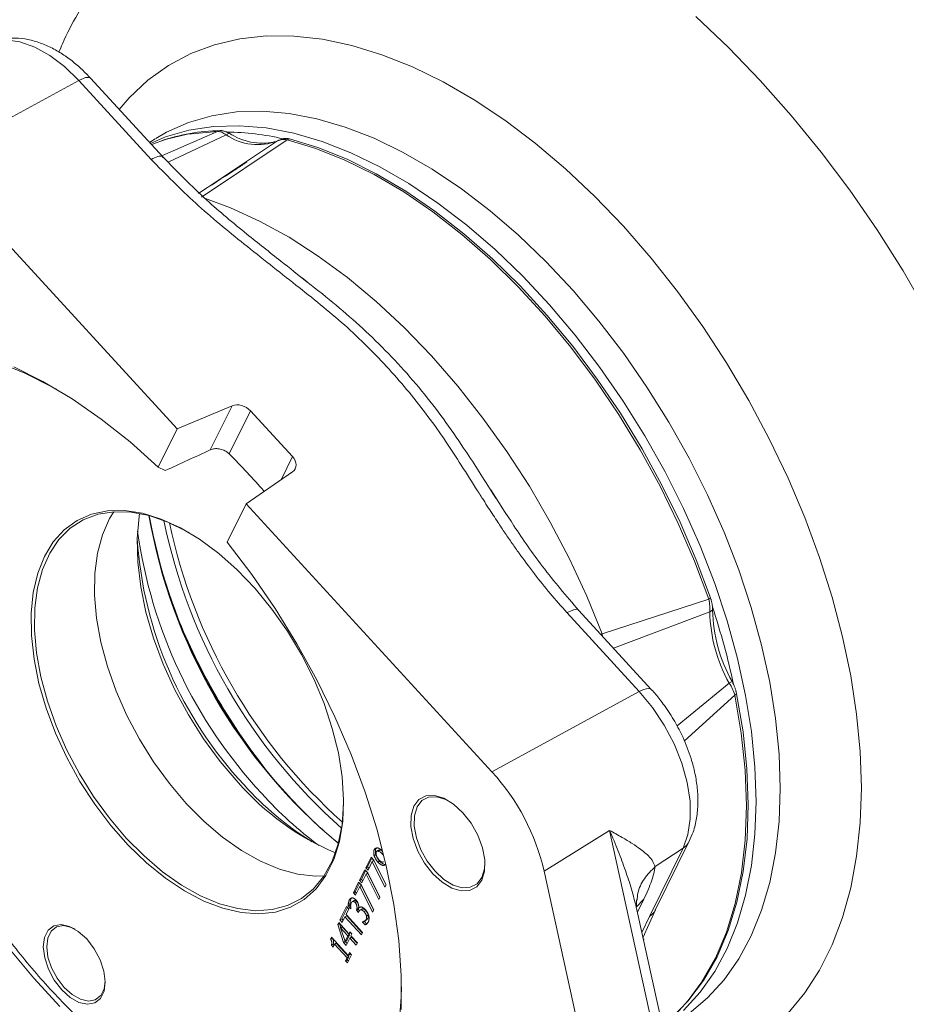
# Model space of a CAD drawing. Header units: inches. Extents: x 0.3 to 33.9, y 0.2 to 21.6.
# Tile 19 of 21: x 28.5 to 30.3, y 17.1 to 19.1. Entities that reach past the tile are written whole.
import ezdxf

# ---------------------------------------------------------------- set-up
doc = ezdxf.new("R2010")
doc.units = ezdxf.units.IN
doc.header["$MEASUREMENT"] = 0

msp = doc.modelspace()

# ---------------------------------------------------------------- linework, layer by layer
at = {"color": 7, "linetype": 'Continuous', "lineweight": 15}
for p, q in [((28.776, 18.8516), (28.6254, 19.0158)), ((28.6006, 19.0113), (28.2939, 18.8439)), ((28.7512, 18.8471), (28.6006, 19.0113)), ((28.8896, 18.9054), (28.8941, 18.907)), ((28.9072, 18.8984), (28.9137, 18.9013)), ((28.7595, 18.8898), (28.7478, 18.8823)), ((29.0346, 18.8881), (28.8562, 18.7684)), ((29.0145, 18.8855), (29.0214, 18.8884)), ((29.0272, 18.89), (29.0172, 18.887)), ((29.0346, 18.8881), (29.0389, 18.8897)), ((28.2939, 18.8439), (28.8056, 18.2861)), ((29.0751, 18.5923), (29.0487, 18.6129)), ((28.8056, 18.2861), (28.9198, 18.3344)), ((28.9198, 18.3344), (28.8744, 18.2426)), ((28.9138, 18.2341), (28.9581, 18.3237)), ((28.9581, 18.3237), (29.0453, 18.2285)), ((28.7661, 18.2064), (28.8056, 18.2861)), ((28.7805, 18.1994), (28.7661, 18.2064)), ((29.0457, 18.1971), (28.9487, 18.1301)), ((29.4686, 18.142), (29.4586, 18.1576)), ((28.9487, 18.1301), (28.9093, 18.0503)), ((28.9487, 18.1301), (29.4603, 17.5723)), ((29.6899, 17.8594), (29.9114, 17.9322)), ((29.9114, 17.9322), (29.915, 17.9346)), ((29.9137, 17.9053), (29.9195, 17.9093)), ((29.767, 17.7397), (29.6164, 17.9039)), ((29.7918, 17.7442), (29.6412, 17.9084)), ((29.9541, 17.7571), (29.96, 17.7606)), ((29.4603, 17.5723), (29.767, 17.7397)), ((29.966, 17.732), (29.9695, 17.7346)), ((29.7053, 17.4506), (29.5689, 17.3659)), ((29.8688, 16.7051), (29.7053, 17.4506)), ((29.8007, 17.286), (29.871, 17.4281)), ((29.215, 17.3985), (29.2185, 17.4005)), ((29.2152, 17.4103), (29.2187, 17.4123)), ((29.2206, 17.4141), (29.2187, 17.4123)), ((29.2246, 17.4092), (29.221, 17.4071)), ((29.2238, 17.4076), (29.2273, 17.4096)), ((29.7879, 17.2717), (29.8581, 17.4137)), ((29.8001, 17.3754), (29.8581, 17.4137)), ((29.2089, 17.395), (29.1979, 17.3729)), ((29.2105, 17.3933), (29.2015, 17.375)), ((29.2025, 17.368), (29.2114, 17.386)), ((29.2147, 17.3887), (29.2089, 17.395)), ((29.2149, 17.388), (29.2114, 17.386)), ((29.2114, 17.386), (29.2377, 17.3327)), ((29.2402, 17.3377), (29.2147, 17.3887)), ((29.2149, 17.388), (29.24, 17.3373)), ((29.2231, 17.3846), (29.2266, 17.3867)), ((29.2349, 17.3776), (29.2384, 17.3796)), ((29.1959, 17.3689), (29.185, 17.3468)), ((29.1976, 17.3671), (29.1886, 17.3488)), ((29.1896, 17.3418), (29.1985, 17.3598)), ((29.2018, 17.3626), (29.1959, 17.3689)), ((29.1979, 17.3729), (29.2015, 17.375)), ((29.1979, 17.3729), (29.2025, 17.368)), ((29.202, 17.3619), (29.1985, 17.3598)), ((29.1985, 17.3598), (29.2248, 17.3066)), ((29.2044, 17.3718), (29.2015, 17.375)), ((29.2273, 17.3116), (29.2018, 17.3626)), ((29.202, 17.3619), (29.2271, 17.3112)), ((29.5689, 17.3659), (29.7324, 16.6204)), ((29.183, 17.3428), (29.1721, 17.3207)), ((29.1847, 17.341), (29.1756, 17.3227)), ((29.1888, 17.3364), (29.183, 17.3428)), ((29.185, 17.3468), (29.1886, 17.3488)), ((29.185, 17.3468), (29.1896, 17.3418)), ((29.1891, 17.3357), (29.1855, 17.3337)), ((29.1915, 17.3457), (29.1886, 17.3488)), ((29.2143, 17.2854), (29.1888, 17.3364)), ((29.1891, 17.3357), (29.2142, 17.2851)), ((29.2377, 17.3327), (29.2402, 17.3377)), ((29.1721, 17.3207), (29.1756, 17.3227)), ((29.1721, 17.3207), (29.1766, 17.3157)), ((29.1785, 17.3195), (29.1756, 17.3227)), ((29.1766, 17.3157), (29.1855, 17.3337)), ((29.1855, 17.3337), (29.2119, 17.2805)), ((29.1612, 17.2937), (29.1647, 17.2958)), ((29.1633, 17.3054), (29.1668, 17.3075)), ((29.1647, 17.2958), (29.1664, 17.294)), ((29.1695, 17.3024), (29.1694, 17.3023)), ((29.173, 17.3044), (29.1706, 17.303)), ((29.1709, 17.3031), (29.1744, 17.3051)), ((29.176, 17.3003), (29.1795, 17.3024)), ((29.2248, 17.3066), (29.2273, 17.3116)), ((29.158, 17.2922), (29.1442, 17.2642)), ((29.1597, 17.2904), (29.1477, 17.2663)), ((29.1568, 17.2755), (29.1626, 17.2872)), ((29.191, 17.2383), (29.1568, 17.2755)), ((29.1626, 17.2872), (29.158, 17.2922)), ((29.1612, 17.2937), (29.1667, 17.2877)), ((29.1667, 17.2877), (29.1668, 17.288)), ((29.1782, 17.2846), (29.1818, 17.2866)), ((29.179, 17.2861), (29.1782, 17.2846)), ((29.1782, 17.2846), (29.1825, 17.2799)), ((29.179, 17.2861), (29.1825, 17.2882)), ((29.1825, 17.2882), (29.1818, 17.2866)), ((29.1818, 17.2866), (29.1846, 17.2835)), ((29.1825, 17.2799), (29.1835, 17.2819)), ((29.1837, 17.2893), (29.1833, 17.2898)), ((29.1837, 17.2893), (29.1865, 17.291)), ((29.1858, 17.2847), (29.1858, 17.2847)), ((29.1893, 17.2868), (29.1872, 17.2856)), ((29.1875, 17.2856), (29.191, 17.2877)), ((29.1942, 17.2816), (29.1977, 17.2836)), ((29.1992, 17.2731), (29.2028, 17.2751)), ((29.2119, 17.2805), (29.2143, 17.2854)), ((29.8845, 16.7265), (29.762, 17.2852)), ((29.7745, 17.227), (29.8005, 17.2856)), ((29.1416, 17.2589), (29.1394, 17.2546)), ((29.1394, 17.2546), (29.143, 17.2567)), ((29.1394, 17.2546), (29.1517, 17.2172)), ((29.1628, 17.2357), (29.1416, 17.2589)), ((29.1432, 17.2571), (29.143, 17.2567)), ((29.143, 17.2567), (29.1458, 17.248)), ((29.1442, 17.2642), (29.1477, 17.2663)), ((29.1442, 17.2642), (29.1488, 17.2592)), ((29.1477, 17.2663), (29.1507, 17.263)), ((29.1488, 17.2592), (29.1545, 17.2709)), ((29.1545, 17.2709), (29.1581, 17.2729)), ((29.1545, 17.2709), (29.1887, 17.2336)), ((29.1581, 17.2729), (29.1906, 17.2375)), ((29.1908, 17.2599), (29.1917, 17.2604)), ((29.191, 17.2602), (29.1908, 17.2599)), ((29.1908, 17.2599), (29.1963, 17.2539)), ((29.1946, 17.2617), (29.1996, 17.2562)), ((29.195, 17.2619), (29.1986, 17.2639)), ((29.1963, 17.2539), (29.1989, 17.2554)), ((29.1988, 17.2654), (29.2023, 17.2675)), ((29.1455, 17.2477), (29.149, 17.2498)), ((29.1455, 17.2477), (29.1606, 17.2312)), ((29.1548, 17.2195), (29.1455, 17.2477)), ((29.1641, 17.2333), (29.149, 17.2498)), ((29.1584, 17.2216), (29.1641, 17.2333)), ((29.1606, 17.2312), (29.1641, 17.2333)), ((29.1649, 17.2399), (29.1628, 17.2357)), ((29.1628, 17.2357), (29.1664, 17.2378)), ((29.1691, 17.2353), (29.1649, 17.2399)), ((29.1665, 17.2381), (29.1664, 17.2378)), ((29.167, 17.2312), (29.1691, 17.2353)), ((29.1887, 17.2336), (29.191, 17.2383)), ((29.1262, 17.2282), (29.1244, 17.2246)), ((29.1244, 17.2246), (29.1277, 17.2265)), ((29.1611, 17.1901), (29.1262, 17.2282)), ((29.1262, 17.2115), (29.1298, 17.2135)), ((29.1298, 17.2076), (29.1329, 17.2139)), ((29.1317, 17.2114), (29.1298, 17.2135)), ((29.1329, 17.2139), (29.1364, 17.216)), ((29.1329, 17.2139), (29.1589, 17.1856)), ((29.1364, 17.216), (29.1624, 17.1877)), ((29.1517, 17.2172), (29.1553, 17.2193)), ((29.1517, 17.2172), (29.1572, 17.2113)), ((29.1606, 17.2312), (29.1548, 17.2195)), ((29.1584, 17.2216), (29.1548, 17.2195)), ((29.1551, 17.2197), (29.1553, 17.2193)), ((29.1591, 17.2151), (29.1553, 17.2193)), ((29.1572, 17.2113), (29.1648, 17.2267)), ((29.1648, 17.2267), (29.1683, 17.2287)), ((29.1648, 17.2267), (29.1781, 17.2121)), ((29.1803, 17.2166), (29.167, 17.2312)), ((29.1683, 17.2287), (29.18, 17.216)), ((29.1781, 17.2121), (29.1803, 17.2166)), ((29.1262, 17.2115), (29.1298, 17.2076)), ((29.1597, 17.175), (29.1681, 17.192)), ((29.1642, 17.1963), (29.1611, 17.1901)), ((29.1611, 17.1901), (29.1647, 17.1921)), ((29.1681, 17.192), (29.1642, 17.1963)), ((29.1658, 17.1945), (29.1647, 17.1921)), ((29.1589, 17.1856), (29.1558, 17.1793)), ((29.1558, 17.1793), (29.1593, 17.1813)), ((29.1558, 17.1793), (29.1597, 17.175)), ((29.1589, 17.1856), (29.1624, 17.1877)), ((29.1624, 17.1877), (29.1593, 17.1813)), ((29.1593, 17.1813), (29.1616, 17.1788))]:
    msp.add_line(p, q, dxfattribs=at)
at = {"color": 8, "linetype": 'Continuous', "lineweight": 15}
for p, q in [((28.7752, 18.8552), (28.8896, 18.9054)), ((28.7867, 18.8411), (28.9072, 18.8984)), ((29.0145, 18.8855), (28.8495, 18.7764)), ((29.0453, 18.2285), (29.0215, 18.1804)), ((29.7134, 17.8296), (29.9137, 17.9053)), ((29.6864, 17.8591), (29.6899, 17.8594)), ((29.6899, 17.8594), (29.6906, 17.8545)), ((29.9541, 17.7571), (29.8455, 17.6681)), ((29.966, 17.732), (29.8609, 17.6369)), ((29.2352, 17.3989), (29.2353, 17.3989)), ((29.2367, 17.3876), (29.2379, 17.3883)), ((29.7764, 17.3077), (29.7607, 17.291)), ((29.7764, 17.3077), (29.763, 17.2806)), ((29.7723, 17.2381), (29.7879, 17.2717)), ((29.7766, 17.2253), (29.776, 17.2213))]:
    msp.add_line(p, q, dxfattribs=at)
at = {"color": 8, "linetype": 'Continuous', "lineweight": 15, "flags": 128}
for points in [[(30.3661, 18.5276), (30.3157, 18.615), (30.2619, 18.7002), (30.205, 18.7828), (30.1453, 18.8624), (30.0831, 18.9387), (30.0187, 19.0113), (29.9523, 19.0799), (29.8843, 19.1441)], [(30.229, 17.5391), (30.2266, 17.6146), (30.2192, 17.6924), (30.207, 17.7723), (30.19, 17.8536), (30.1683, 17.9359), (30.142, 18.0187), (30.1114, 18.1015), (30.0765, 18.1838), (30.0375, 18.2653), (29.9948, 18.3453), (29.9486, 18.4234), (29.8991, 18.4991), (29.8466, 18.5721), (29.7914, 18.6418), (29.7339, 18.7079), (29.6743, 18.77), (29.6131, 18.8277), (29.5506, 18.8807), (29.4872, 18.9286), (29.4232, 18.9712), (29.359, 19.0083), (29.295, 19.0395), (29.2315, 19.0649), (29.169, 19.084), (29.1078, 19.097), (29.0483, 19.1037), (28.9908, 19.104), (28.9356, 19.098), (28.8831, 19.0856), (28.8336, 19.0671), (28.7873, 19.0424), (28.7446, 19.0117), (28.7057, 18.9752), (28.6847, 18.9512)], [(28.6006, 19.0113), (28.571, 19.0401), (28.5401, 19.0636), (28.5089, 19.0809), (28.4782, 19.0917), (28.449, 19.0956), (28.4222, 19.0925), (28.4058, 19.0863)], [(28.6254, 19.0158), (28.6238, 19.017), (28.6199, 19.0178), (28.6146, 19.0172), (28.6081, 19.015), (28.6006, 19.0113)], [(28.7608, 18.8906), (28.7833, 18.9036), (28.8288, 18.9239), (28.8773, 18.938), (28.9287, 18.9459), (28.9825, 18.9474), (29.0384, 18.9426), (29.096, 18.9316), (29.155, 18.9143), (29.215, 18.891), (29.2755, 18.8616), (29.3363, 18.8266), (29.3968, 18.786), (29.4568, 18.7401), (29.5158, 18.6893), (29.5734, 18.6338), (29.6293, 18.574), (29.6831, 18.5103), (29.7345, 18.4432), (29.783, 18.373), (29.8285, 18.3002), (29.8706, 18.2253), (29.909, 18.1488), (29.9435, 18.0712), (29.9739, 17.9929), (29.9999, 17.9144), (30.0215, 17.8364), (30.0384, 17.7593), (30.0505, 17.6835), (30.0579, 17.6096), (30.0603, 17.5381), (30.0579, 17.4694), (30.0505, 17.404), (30.0384, 17.3423), (30.0215, 17.2847), (29.9999, 17.2315), (29.9739, 17.1831), (29.9435, 17.1399), (29.909, 17.1021), (29.8706, 17.0699)], [(29.8592, 17.0761), (29.8936, 17.1138), (29.9239, 17.1569), (29.9499, 17.2052), (29.9714, 17.2582), (29.9882, 17.3157), (30.0004, 17.3773), (30.0077, 17.4426), (30.0101, 17.5111), (30.0077, 17.5824), (30.0004, 17.6562), (29.9882, 17.7317), (29.9714, 17.8087), (29.9499, 17.8866), (29.9239, 17.9648), (29.8936, 18.0429), (29.8592, 18.1204), (29.8208, 18.1968), (29.7788, 18.2715), (29.7334, 18.3441), (29.685, 18.4141), (29.6338, 18.4811), (29.5801, 18.5447), (29.5243, 18.6043), (29.4668, 18.6596), (29.408, 18.7104), (29.3481, 18.7561), (29.2877, 18.7967), (29.2271, 18.8317), (29.1667, 18.8609), (29.1068, 18.8842), (29.048, 18.9014), (28.9905, 18.9125), (28.9347, 18.9172), (28.881, 18.9157), (28.8298, 18.9078), (28.7813, 18.8938), (28.7496, 18.8804)], [(28.827, 18.8993), (28.8349, 18.9006), (28.8896, 18.9054)], [(28.8642, 18.7658), (28.9163, 18.7465), (28.977, 18.7186), (29.0381, 18.6849), (29.0991, 18.6456), (29.1596, 18.601), (29.2193, 18.5513), (29.2777, 18.4969), (29.3344, 18.4381), (29.3892, 18.3752), (29.4417, 18.3088), (29.4915, 18.2392), (29.5383, 18.1668), (29.5818, 18.0922), (29.6217, 18.0157), (29.6579, 17.938), (29.6899, 17.8594)], [(29.767, 17.7397), (29.7745, 17.7433), (29.781, 17.7455), (29.7863, 17.7462), (29.7902, 17.7454), (29.7918, 17.7442)], [(29.966, 17.732), (29.9792, 17.653), (29.9873, 17.576), (29.9901, 17.5016), (29.9875, 17.4302), (29.9797, 17.3623), (29.9667, 17.2985), (29.9485, 17.2391), (29.9253, 17.1847), (29.8972, 17.1355), (29.8688, 17.0969)], [(29.8363, 16.946), (29.8466, 16.9477), (29.8991, 16.96), (29.9486, 16.9786), (29.9948, 17.0033), (30.0375, 17.0339), (30.0765, 17.0704), (30.1114, 17.1125), (30.142, 17.1599), (30.1683, 17.2124), (30.19, 17.2696), (30.207, 17.3313), (30.2192, 17.397), (30.2266, 17.4664), (30.229, 17.5391)]]:
    msp.add_lwpolyline(points, dxfattribs=at)
at = {"color": 7, "linetype": 'Continuous', "lineweight": 15, "flags": 128}
for points in [[(28.7517, 18.8781), (28.783, 18.8889), (28.827, 18.8993)], [(29.0346, 18.8881), (29.0941, 18.87), (29.1546, 18.8457), (29.2156, 18.8154), (29.2768, 18.7793), (29.3377, 18.7376), (29.398, 18.6906), (29.4572, 18.6386), (29.5149, 18.5819), (29.5708, 18.521), (29.6245, 18.4561), (29.6757, 18.3879), (29.7239, 18.3166), (29.769, 18.2428), (29.8105, 18.1669), (29.8482, 18.0895), (29.8819, 18.0111), (29.9114, 17.9322)], [(29.915, 17.9346), (29.8856, 18.0134), (29.8519, 18.0918), (29.8142, 18.1691), (29.7727, 18.2449), (29.7277, 18.3187), (29.6795, 18.3899), (29.6284, 18.4581), (29.5747, 18.5229), (29.5189, 18.5838), (29.4612, 18.6404), (29.402, 18.6924), (29.3418, 18.7394), (29.2809, 18.781), (29.2198, 18.8171), (29.1588, 18.8474), (29.0984, 18.8716), (29.0389, 18.8897)], [(28.2095, 18.4574), (28.1939, 18.4338), (28.1687, 18.3864), (28.1481, 18.3341), (28.1323, 18.2774), (28.1212, 18.2165), (28.1151, 18.152), (28.1139, 18.0843), (28.1177, 18.0138), (28.1264, 17.9411), (28.1399, 17.8667), (28.1583, 17.791), (28.1813, 17.7147), (28.2088, 17.6382), (28.2406, 17.5621), (28.2765, 17.487), (28.3161, 17.4133), (28.3594, 17.3415), (28.4058, 17.2722), (28.4552, 17.2059), (28.5072, 17.143), (28.5613, 17.084)], [(28.43, 18.4256), (28.4885, 18.4021), (28.5475, 18.3726), (28.5544, 18.3687)], [(28.7661, 18.2064), (28.7074, 18.259), (28.6475, 18.3064), (28.587, 18.3485), (28.5261, 18.3849), (28.4653, 18.4154)], [(28.5292, 18.021), (28.5152, 17.9857), (28.506, 17.946), (28.5016, 17.9026), (28.5021, 17.8561), (28.5076, 17.8071), (28.5178, 17.7565), (28.5328, 17.7049), (28.5522, 17.6533), (28.5758, 17.6023), (28.6031, 17.5527), (28.6339, 17.5053), (28.6676, 17.4609), (28.7037, 17.42), (28.7416, 17.3833), (28.7808, 17.3513), (28.8208, 17.3246), (28.8608, 17.3036), (28.9002, 17.2885), (28.9386, 17.2796), (28.9753, 17.277), (29.0097, 17.2808), (29.0413, 17.2908), (29.0697, 17.3071), (29.0944, 17.3292), (29.115, 17.357), (29.1313, 17.3899), (29.1429, 17.4274), (29.1498, 17.469), (29.1517, 17.5141), (29.1487, 17.5619), (29.1408, 17.6118), (29.1282, 17.663), (29.111, 17.7147), (29.0895, 17.7661), (29.0639, 17.8165), (29.0348, 17.865), (29.0025, 17.9111), (28.9676, 17.9538), (28.9305, 17.9927), (28.8919, 18.0271), (28.8522, 18.0565), (28.8122, 18.0804), (28.7723, 18.0985), (28.7333, 18.1105), (28.6957, 18.1163), (28.6601, 18.1157), (28.627, 18.1087), (28.597, 18.0955), (28.5704, 18.0763), (28.5477, 18.0513), (28.5292, 18.021)], [(28.6994, 17.4348), (28.6643, 17.4762), (28.6316, 17.5209), (28.602, 17.5684), (28.5758, 17.6179), (28.5535, 17.6685), (28.5354, 17.7197), (28.5217, 17.7705), (28.5128, 17.8202), (28.5086, 17.8681), (28.5093, 17.9135), (28.5148, 17.9555), (28.5252, 17.9937), (28.5401, 18.0275), (28.5595, 18.0562), (28.5829, 18.0795), (28.6101, 18.0971), (28.6407, 18.1086), (28.6741, 18.1139), (28.7098, 18.1129), (28.7474, 18.1057), (28.7863, 18.0922), (28.8258, 18.0729), (28.8301, 18.0704)], [(28.6737, 18.1139), (28.6649, 18.0995), (28.65, 18.0658), (28.6396, 18.0276), (28.6341, 17.9855), (28.6334, 17.9402), (28.6376, 17.8923), (28.6466, 17.8425), (28.6602, 17.7917), (28.6783, 17.7406), (28.7006, 17.6899), (28.7268, 17.6405), (28.7564, 17.593), (28.7891, 17.5482), (28.8242, 17.5068)], [(28.7272, 18.1103), (28.7262, 18.1041), (28.7224, 18.0581), (28.7235, 18.0091), (28.7295, 17.9577), (28.7405, 17.9047), (28.7561, 17.8508), (28.7762, 17.7968), (28.8005, 17.7434), (28.8287, 17.6913), (28.8603, 17.6414), (28.895, 17.5942), (28.9322, 17.5505)], [(29.2717, 17.0782), (29.2717, 17.1485), (29.2666, 17.2215), (29.2564, 17.2967), (29.2413, 17.3736), (29.2213, 17.4516), (29.1966, 17.5301), (29.1673, 17.6087), (29.1337, 17.6867), (29.0959, 17.7637), (29.0543, 17.8391), (29.0091, 17.9123), (28.9606, 17.9829), (28.9093, 18.0503)], [(29.8581, 17.4137), (29.8683, 17.442), (29.8731, 17.4749), (29.8726, 17.5113), (29.8666, 17.5502), (29.8553, 17.5904), (29.8392, 17.6306), (29.8187, 17.6697), (29.7944, 17.7064), (29.767, 17.7397)], [(29.8331, 17.0592), (29.8682, 17.0951), (29.9009, 17.1386), (29.9289, 17.1877), (29.9521, 17.2421), (29.9702, 17.3014), (29.9833, 17.3652), (29.9911, 17.433), (29.9936, 17.5044), (29.9908, 17.5788), (29.9828, 17.6557), (29.9695, 17.7346)], [(29.3999, 17.4874), (29.3805, 17.5052), (29.3604, 17.5174), (29.3408, 17.5233), (29.3231, 17.5224), (29.3084, 17.5148), (29.2979, 17.501), (29.2922, 17.4819), (29.2917, 17.459), (29.2964, 17.4336), (29.3061, 17.4076), (29.32, 17.3827), (29.3372, 17.3606), (29.3565, 17.3428), (29.3767, 17.3306), (29.3963, 17.3247), (29.414, 17.3256), (29.4286, 17.3332), (29.4391, 17.347), (29.4448, 17.3661), (29.4453, 17.3891), (29.4406, 17.4144), (29.431, 17.4405), (29.4171, 17.4654), (29.3999, 17.4874)], [(29.4458, 17.3815), (29.4449, 17.3708), (29.4394, 17.3526), (29.4294, 17.3394), (29.4154, 17.3322), (29.3985, 17.3313), (29.3798, 17.3369), (29.3606, 17.3486), (29.3421, 17.3655), (29.3257, 17.3866), (29.3125, 17.4104), (29.3033, 17.4352), (29.2988, 17.4594), (29.2992, 17.4813), (29.3047, 17.4995), (29.3147, 17.5127), (29.3287, 17.5199), (29.3456, 17.5208), (29.3643, 17.5152), (29.3703, 17.5122)], [(29.1517, 17.5132), (29.1517, 17.5067), (29.1486, 17.4629), (29.1406, 17.4227), (29.1279, 17.3866), (29.1107, 17.3554), (29.0893, 17.3293), (29.0639, 17.3088), (29.035, 17.2942), (29.003, 17.2858), (28.9683, 17.2836), (28.9316, 17.2878), (28.8933, 17.2981), (28.8541, 17.3145), (28.8144, 17.3368), (28.7751, 17.3646), (28.7365, 17.3974), (28.6994, 17.4348)], [(28.8242, 17.5068), (28.8613, 17.4694), (28.8999, 17.4366), (28.9392, 17.4089), (28.9789, 17.3866), (29.0181, 17.3702), (29.0564, 17.3598), (29.0931, 17.3557), (29.1112, 17.356)], [(28.6174, 17.2247), (28.5997, 17.2406), (28.5814, 17.2509), (28.5639, 17.2549), (28.5486, 17.2521), (28.5368, 17.2428), (28.5293, 17.2278), (28.5269, 17.2082), (28.5297, 17.1857), (28.5375, 17.1621), (28.5496, 17.1392), (28.5651, 17.119), (28.5828, 17.1031), (28.6011, 17.0927), (28.6186, 17.0888), (28.6339, 17.0916), (28.6457, 17.1009), (28.6532, 17.1159), (28.6556, 17.1355), (28.6528, 17.158), (28.645, 17.1816), (28.6329, 17.2045), (28.6174, 17.2247)], [(28.6556, 17.1373), (28.6533, 17.121), (28.6463, 17.1068), (28.6351, 17.098), (28.6206, 17.0954), (28.6041, 17.0991), (28.5868, 17.1089), (28.5701, 17.124), (28.5554, 17.143), (28.544, 17.1646), (28.5366, 17.187), (28.534, 17.2083), (28.5363, 17.2267), (28.5433, 17.241), (28.5545, 17.2497), (28.5689, 17.2524), (28.5855, 17.2486), (28.5931, 17.2451)], [(29.2722, 17.1253), (29.2717, 17.1036), (29.2667, 17.0384), (29.2569, 16.9768), (29.2422, 16.9191), (29.2228, 16.8658), (29.1988, 16.8173), (29.1704, 16.7739), (29.1378, 16.7358), (29.1011, 16.7034), (29.0607, 16.6769), (29.0169, 16.6565), (28.9699, 16.6422), (28.9201, 16.6343), (28.8677, 16.6327), (28.8133, 16.6375), (28.7572, 16.6486), (28.6996, 16.666), (28.6412, 16.6896), (28.5822, 16.7191), (28.5231, 16.7544), (28.4643, 16.7952), (28.4062, 16.8413), (28.3492, 16.8922)]]:
    msp.add_lwpolyline(points, dxfattribs=at)
at = {"color": 7, "linetype": 'Continuous', "lineweight": 15}
for centre, radius, start, end in [((28.9013, 18.5091), 0.398, 91.0291, 108.8715), ((28.973, 18.9933), 0.1155, 235.2656, 291.0699), ((28.9041, 18.3731), 0.5309, 76.7723, 89.4007), ((28.9833, 19.0095), 0.1286, 237.2207, 280.8055), ((27.8497, 17.1707), 1.5044, 40.9221, 44.9809), ((29.8729, 18.3009), 1.1429, 189.8294, 230.1653), ((29.8924, 18.3106), 1.1632, 190.1473, 222.6633), ((29.9232, 18.33), 1.1692, 191.5617, 228.4329), ((29.717, 18.2093), 1.0031, 187.7817, 222.8503), ((29.9231, 18.33), 1.1587, 191.9075, 228.0871), ((29.5479, 18.1118), 0.8274, 183.8081, 223.2048), ((28.4839, 17.4374), 1.5128, 12.0774, 18.4261), ((30.2371, 17.916), 0.3177, 181.2079, 209.2955), ((30.0198, 18.3857), 1.3093, 201.963, 218.0316), ((30.23, 17.9119), 0.3164, 181.2079, 209.2955), ((29.1208, 17.2619), 0.4601, 13.0724, 42.4288), ((29.3462, 17.9101), 0.5483, 220.9797, 247.3324), ((29.4339, 17.9843), 0.6572, 221.9099, 238.0509), ((29.5946, 18.084), 0.8282, 222.2517, 233.4119), ((29.7548, 18.1763), 0.971, 222.3395, 230.7909), ((29.5761, 17.3398), 0.3803, 308.9024, 320.3221)]:
    msp.add_arc(centre, radius, start, end, dxfattribs=at)
at = {"color": 8, "linetype": 'Continuous', "lineweight": 15}
msp.add_arc((29.8384, 17.4443), 0.0364, 302.818, 333.6613, dxfattribs=at)
at = {"color": 7, "linetype": 'Continuous', "lineweight": 15}
for centre, major_axis, ratio, start_param, end_param in [((28.9373, 18.3123), (0.0264, -0.0142), 0.73133, 1.124914, 2.608444), ((29.4387, 18.0503), (8.7359, 3.9882), 0.042659, 1.615952, 1.626731), ((29.0246, 18.2172), (0.0264, -0.0142), 0.73133, 5.92457, 7.4081)]:
    msp.add_ellipse(centre, major_axis=major_axis, ratio=ratio, start_param=start_param, end_param=end_param, dxfattribs=at)
for points, knots in [([(28.8457, 19.4132), (28.837, 19.4079), (28.8097, 19.3911), (28.7672, 19.3574), (28.7186, 19.3125), (28.6742, 19.2628), (28.6337, 19.2088), (28.5978, 19.1502), (28.573, 19.1038), (28.5619, 19.0761), (28.5595, 19.0703)], [0, 0, 0, 0, 0.067549, 0.213607, 0.359843, 0.506928, 0.655501, 0.806137, 0.959312, 1, 1, 1, 1]), ([(28.6253, 19.0158), (28.6195, 19.022), (28.607, 19.035), (28.5865, 19.0525), (28.5638, 19.0686), (28.5397, 19.0819), (28.5144, 19.0921), (28.4883, 19.0984), (28.4617, 19.1005), (28.4356, 19.0973), (28.4163, 19.0921), (28.4069, 19.0865), (28.405, 19.0853)], [0, 0, 0, 0, 0.09181, 0.194169, 0.300383, 0.409626, 0.520993, 0.633402, 0.745983, 0.858598, 0.972343, 1, 1, 1, 1]), ([(28.9072, 18.8984), (28.9042, 18.9003), (28.898, 18.9043), (28.8924, 18.905), (28.8896, 18.9054)], [0, 0, 0, 0, 0.498106, 1, 1, 1, 1]), ([(28.9137, 18.9013), (28.9129, 18.9018), (28.9117, 18.9024), (28.9101, 18.9032), (28.9085, 18.9039), (28.9066, 18.9047), (28.9044, 18.9054), (28.9023, 18.906), (28.9002, 18.9065), (28.8985, 18.9068), (28.8972, 18.9069), (28.8958, 18.907), (28.8948, 18.907), (28.8941, 18.907)], [0, 0, 0, 0, 0.1162015, 0.174419, 0.2324134, 0.3500481, 0.4567053, 0.5633627, 0.671126, 0.780351, 0.8350602, 0.8895852, 1, 1, 1, 1]), ([(29.0167, 18.8869), (29.0166, 18.8868), (29.0136, 18.8847), (29.0097, 18.884), (29.006, 18.8834)], [0, 0, 0, 0, 0.037356, 1, 1, 1, 1]), ([(29.0346, 18.8881), (29.0309, 18.8885), (29.0236, 18.8892), (29.0176, 18.8868), (29.0145, 18.8855)], [0, 0, 0, 0, 0.501901, 1, 1, 1, 1]), ([(29.0389, 18.8897), (29.0382, 18.8898), (29.037, 18.8901), (29.0356, 18.8903), (29.0341, 18.8905), (29.0323, 18.8907), (29.0303, 18.8906), (29.0284, 18.8905), (29.0266, 18.8902), (29.0251, 18.8898), (29.0239, 18.8895), (29.0228, 18.8891), (29.0219, 18.8887), (29.0214, 18.8884)], [0, 0, 0, 0, 0.116157, 0.174352, 0.232324, 0.349914, 0.456593, 0.563272, 0.671058, 0.780306, 0.835026, 0.889563, 1, 1, 1, 1]), ([(29.0759, 18.5922), (29.0576, 18.6066), (29.0156, 18.6397), (28.945, 18.6956), (28.8605, 18.7656), (28.8056, 18.8214), (28.776, 18.8516)], [0, 0, 0, 0, 0.174406, 0.400594, 0.676437, 1, 1, 1, 1]), ([(29.6164, 17.9039), (29.6046, 17.9171), (29.581, 17.9436), (29.5481, 17.9851), (29.5222, 18.02), (29.5022, 18.0482), (29.4875, 18.0696), (29.4712, 18.0941), (29.4561, 18.1172), (29.4442, 18.1357), (29.4377, 18.146), (29.4342, 18.1514), (29.4324, 18.1542), (29.4315, 18.1556), (29.4311, 18.1563), (29.4309, 18.1566), (29.4308, 18.1568), (29.4307, 18.1569), (29.4307, 18.1569), (29.4307, 18.157), (29.4307, 18.157), (29.4306, 18.157), (29.4306, 18.157), (29.4306, 18.157), (29.4306, 18.157), (29.4193, 18.1749), (29.3973, 18.2096), (29.3638, 18.2618), (29.3277, 18.3124), (29.2885, 18.3623), (29.2325, 18.4269), (29.156, 18.5035), (29.051, 18.5871), (28.9457, 18.6695), (28.842, 18.7546), (28.7815, 18.8163), (28.7512, 18.8471)], [0, 0, 0, 0, 0.041067, 0.082547, 0.125033, 0.144661, 0.16554, 0.187675, 0.215932, 0.232362, 0.241152, 0.245691, 0.247996, 0.249158, 0.249741, 0.250033, 0.250179, 0.250252, 0.250289, 0.250307, 0.250316, 0.250321, 0.250323, 0.250324, 0.250325, 0.250325, 0.302021, 0.350565, 0.401003, 0.451146, 0.500477, 0.600499, 0.69863, 0.80157, 0.900839, 1, 1, 1, 1]), ([(28.9506, 18.8422), (28.9506, 18.8422), (28.9507, 18.8423), (28.9504, 18.842), (28.9488, 18.8409), (28.9402, 18.8349), (28.9084, 18.8137), (28.8749, 18.7924), (28.8495, 18.7764)], [0, 0, 0, 0, 0.000501, 0.007546, 0.026754, 0.088566, 0.311603, 1, 1, 1, 1]), ([(29.0596, 16.7984), (29.0431, 16.8013), (29.0038, 16.8082), (28.9397, 16.8301), (28.8687, 16.8617), (28.791, 16.9058), (28.708, 16.9639), (28.6219, 17.0371), (28.5407, 17.119), (28.4638, 17.2095), (28.391, 17.3094), (28.3288, 17.4097), (28.2773, 17.5065), (28.2355, 17.5977), (28.1995, 17.6905), (28.17, 17.7841), (28.1475, 17.8767), (28.1323, 17.9668), (28.1244, 18.0535), (28.1237, 18.1435), (28.1323, 18.2345), (28.1533, 18.3214), (28.1754, 18.3826), (28.1934, 18.4109), (28.1978, 18.418)], [0, 0, 0, 0, 0.031514, 0.075094, 0.117762, 0.160435, 0.215014, 0.268105, 0.319601, 0.371092, 0.424183, 0.478766, 0.521435, 0.564107, 0.607683, 0.651263, 0.694839, 0.73842, 0.781088, 0.82376, 0.87834, 0.93143, 0.982926, 1, 1, 1, 1]), ([(28.8744, 18.2426), (28.8772, 18.2435), (28.8827, 18.2454), (28.8927, 18.2451), (28.9025, 18.2422), (28.9096, 18.2381), (28.9129, 18.235), (28.9138, 18.2341)], [0, 0, 0, 0, 0.226375, 0.452725, 0.679719, 0.907566, 1, 1, 1, 1]), ([(29.6412, 17.9084), (29.6153, 17.9386), (29.5665, 17.9955), (29.5082, 18.0806), (29.4739, 18.1342), (29.458, 18.1591)], [0, 0, 0, 0, 0.376474, 0.710696, 1, 1, 1, 1]), ([(29.9137, 17.9053), (29.9139, 17.9096), (29.9144, 17.9181), (29.9124, 17.9275), (29.9114, 17.9322)], [0, 0, 0, 0, 0.498099, 1, 1, 1, 1]), ([(29.9194, 17.9094), (29.9194, 17.9103), (29.9194, 17.9116), (29.9194, 17.9135), (29.9192, 17.9154), (29.919, 17.9177), (29.9186, 17.9205), (29.9181, 17.9232), (29.9175, 17.926), (29.9169, 17.9284), (29.9164, 17.9303), (29.9158, 17.9322), (29.9153, 17.9336), (29.915, 17.9346)], [0, 0, 0, 0, 0.116202, 0.174419, 0.232413, 0.350048, 0.456705, 0.563363, 0.671126, 0.780351, 0.83506, 0.889585, 1, 1, 1, 1]), ([(29.966, 17.732), (29.9645, 17.7362), (29.9617, 17.7446), (29.9566, 17.7529), (29.9541, 17.7571)], [0, 0, 0, 0, 0.501901, 1, 1, 1, 1]), ([(29.9695, 17.7346), (29.9693, 17.7356), (29.969, 17.7371), (29.9685, 17.7391), (29.9679, 17.7412), (29.9672, 17.7436), (29.9662, 17.7465), (29.9652, 17.7493), (29.9641, 17.7521), (29.963, 17.7545), (29.9621, 17.7564), (29.9612, 17.7583), (29.9605, 17.7596), (29.96, 17.7606)], [0, 0, 0, 0, 0.116157, 0.174352, 0.232324, 0.349914, 0.456593, 0.563272, 0.671058, 0.780306, 0.835026, 0.889563, 1, 1, 1, 1]), ([(29.8408, 17.6771), (29.8339, 17.6884), (29.8241, 17.7044), (29.8075, 17.7261), (29.7984, 17.7375), (29.7921, 17.7439), (29.7918, 17.7441)], [0, 0, 0, 0, 0.472876, 0.666487, 0.985833, 1, 1, 1, 1]), ([(29.8705, 17.4284), (29.8735, 17.4346), (29.8808, 17.4496), (29.8868, 17.4762), (29.8896, 17.5068), (29.8882, 17.5379), (29.8834, 17.5691), (29.876, 17.5973), (29.8673, 17.6223), (29.8564, 17.6483), (29.8468, 17.6661), (29.8408, 17.6771)], [0, 0, 0, 0, 0.088937, 0.215231, 0.341787, 0.465074, 0.582024, 0.700364, 0.786615, 0.868141, 1, 1, 1, 1]), ([(29.7053, 17.4506), (29.7141, 17.4457), (29.7309, 17.4364), (29.7524, 17.4234), (29.7733, 17.409), (29.7926, 17.3932), (29.7976, 17.3812), (29.8001, 17.3754)], [0, 0, 0, 0, 0.1838597, 0.3501778, 0.5141941, 0.7618967, 1, 1, 1, 1]), ([(29.2152, 17.4103), (29.2151, 17.41), (29.2149, 17.4096), (29.2147, 17.4088), (29.2146, 17.408), (29.2144, 17.4071), (29.2143, 17.4059), (29.2143, 17.4045), (29.2143, 17.4032), (29.2144, 17.402), (29.2145, 17.4007), (29.2147, 17.3995), (29.2149, 17.3987), (29.215, 17.3985)], [0, 0, 0, 0, 0.073669, 0.14724, 0.220783, 0.299899, 0.413472, 0.527036, 0.642001, 0.730346, 0.818704, 0.953371, 1, 1, 1, 1]), ([(29.215, 17.3985), (29.2151, 17.3982), (29.2153, 17.3975), (29.2158, 17.3964), (29.2162, 17.3954), (29.2169, 17.3941), (29.2177, 17.3926), (29.2186, 17.3909), (29.2195, 17.3894), (29.2204, 17.3881), (29.2213, 17.3869), (29.2221, 17.3857), (29.2228, 17.385), (29.2231, 17.3846)], [0, 0, 0, 0, 0.070325, 0.140551, 0.210748, 0.286398, 0.402469, 0.518527, 0.636091, 0.72619, 0.816298, 0.906427, 1, 1, 1, 1]), ([(29.2225, 17.4142), (29.2223, 17.4142), (29.2219, 17.4143), (29.2214, 17.4142), (29.221, 17.4142), (29.2203, 17.4141), (29.2193, 17.4137), (29.2183, 17.4133), (29.2174, 17.4127), (29.2166, 17.4121), (29.2159, 17.4114), (29.2155, 17.4108), (29.2153, 17.4105), (29.2152, 17.4103)], [0, 0, 0, 0, 0.075047, 0.11292, 0.149999, 0.228279, 0.364201, 0.500999, 0.623722, 0.746458, 0.869237, 0.934447, 1, 1, 1, 1]), ([(29.2187, 17.4123), (29.2184, 17.4113), (29.2178, 17.4092), (29.2177, 17.4052), (29.2182, 17.4021), (29.2185, 17.4005)], [0, 0, 0, 0, 0.299819, 0.642541, 1, 1, 1, 1]), ([(29.2185, 17.4005), (29.2191, 17.3991), (29.2203, 17.396), (29.2231, 17.3912), (29.2254, 17.3882), (29.2266, 17.3867)], [0, 0, 0, 0, 0.286182, 0.63634, 1, 1, 1, 1]), ([(29.2252, 17.3896), (29.2243, 17.3908), (29.2221, 17.3935), (29.2201, 17.398), (29.2191, 17.4018), (29.219, 17.4043), (29.2193, 17.4052), (29.2194, 17.4056)], [0, 0, 0, 0, 0.24786, 0.548054, 0.771857, 0.904791, 1, 1, 1, 1]), ([(29.2194, 17.4056), (29.2197, 17.406), (29.2203, 17.4068), (29.2217, 17.4076), (29.223, 17.4076), (29.2238, 17.4076)], [0, 0, 0, 0, 0.2835155, 0.5577856, 1, 1, 1, 1]), ([(29.2304, 17.4097), (29.2302, 17.4099), (29.2294, 17.4105), (29.228, 17.4115), (29.2265, 17.4124), (29.2253, 17.4131), (29.2243, 17.4136), (29.2234, 17.414), (29.2228, 17.4141), (29.2225, 17.4142)], [0, 0, 0, 0, 0.082629, 0.307851, 0.533833, 0.649037, 0.76426, 0.879527, 1, 1, 1, 1]), ([(29.2238, 17.4076), (29.2243, 17.4074), (29.2268, 17.4065), (29.2307, 17.4033), (29.2339, 17.4002), (29.2352, 17.3989)], [0, 0, 0, 0, 0.131463, 0.642575, 1, 1, 1, 1]), ([(29.2273, 17.4096), (29.2268, 17.4097), (29.2258, 17.4097), (29.225, 17.4094), (29.2246, 17.4092)], [0, 0, 0, 0, 0.5152335, 1, 1, 1, 1]), ([(29.2309, 17.4077), (29.2301, 17.4083), (29.2289, 17.4092), (29.2277, 17.4095), (29.2273, 17.4096)], [0, 0, 0, 0, 0.701761, 1, 1, 1, 1]), ([(29.2231, 17.3846), (29.2234, 17.3843), (29.224, 17.3837), (29.2247, 17.3831), (29.2253, 17.3825), (29.226, 17.382), (29.2272, 17.3811), (29.2286, 17.3801), (29.2299, 17.3793), (29.231, 17.3787), (29.2319, 17.3783), (29.2328, 17.378), (29.2336, 17.3778), (29.2343, 17.3776), (29.2347, 17.3776), (29.2349, 17.3776)], [0, 0, 0, 0, 0.082097, 0.164153, 0.164836, 0.246189, 0.333434, 0.465551, 0.5985, 0.671041, 0.743587, 0.816144, 0.891077, 0.945279, 1, 1, 1, 1]), ([(29.2332, 17.3846), (29.2326, 17.3847), (29.231, 17.385), (29.2283, 17.3867), (29.2262, 17.3887), (29.2252, 17.3896)], [0, 0, 0, 0, 0.197906, 0.624819, 1, 1, 1, 1]), ([(29.2266, 17.3867), (29.2279, 17.3854), (29.2302, 17.3833), (29.2338, 17.3811), (29.2365, 17.3798), (29.238, 17.3797), (29.2384, 17.3796)], [0, 0, 0, 0, 0.333092, 0.598507, 0.890992, 1, 1, 1, 1]), ([(29.2348, 17.3854), (29.2344, 17.3851), (29.2339, 17.3847), (29.2333, 17.3846), (29.2332, 17.3846)], [0, 0, 0, 0, 0.788932, 1, 1, 1, 1]), ([(29.2349, 17.3776), (29.2351, 17.3776), (29.2355, 17.3777), (29.2359, 17.3778), (29.2363, 17.3779), (29.2367, 17.3781), (29.2372, 17.3784), (29.2376, 17.3787), (29.2377, 17.3788)], [0, 0, 0, 0, 0.197708, 0.395268, 0.39716, 0.592766, 0.803476, 1, 1, 1, 1]), ([(29.8001, 17.3754), (29.7982, 17.3658), (29.7943, 17.3463), (29.7825, 17.3208), (29.7764, 17.3077)], [0, 0, 0, 0, 0.48899, 1, 1, 1, 1]), ([(29.1633, 17.3054), (29.1632, 17.3051), (29.163, 17.3046), (29.1627, 17.304), (29.1625, 17.3033), (29.1623, 17.3022), (29.1619, 17.3007), (29.1617, 17.2992), (29.1615, 17.2977), (29.1613, 17.2965), (29.1612, 17.2954), (29.1612, 17.2944), (29.1612, 17.294), (29.1612, 17.2937)], [0, 0, 0, 0, 0.095879, 0.144037, 0.19166, 0.289366, 0.433003, 0.576826, 0.682168, 0.787515, 0.892875, 0.94635, 1, 1, 1, 1]), ([(29.1691, 17.3104), (29.1689, 17.3103), (29.1686, 17.3103), (29.1682, 17.3101), (29.1679, 17.31), (29.1675, 17.3098), (29.1669, 17.3094), (29.1662, 17.3089), (29.1653, 17.3082), (29.1647, 17.3075), (29.1642, 17.3069), (29.1638, 17.3063), (29.1635, 17.3058), (29.1633, 17.3054)], [0, 0, 0, 0, 0.071634, 0.143185, 0.14393, 0.214712, 0.29086, 0.433942, 0.577555, 0.717538, 0.787685, 0.85756, 1, 1, 1, 1]), ([(29.1668, 17.3075), (29.1665, 17.3065), (29.1658, 17.3045), (29.165, 17.3006), (29.1648, 17.2976), (29.1647, 17.2958)], [0, 0, 0, 0, 0.289368, 0.577083, 1, 1, 1, 1]), ([(29.1664, 17.2938), (29.1664, 17.2941), (29.1664, 17.2948), (29.1665, 17.2957), (29.1667, 17.2967), (29.1668, 17.2976), (29.167, 17.2983), (29.1672, 17.2989), (29.1673, 17.2995), (29.1675, 17.2999), (29.1676, 17.3001)], [0, 0, 0, 0, 0.141071, 0.2825549, 0.4235497, 0.5646796, 0.7091963, 0.7815339, 0.8537507, 1, 1, 1, 1]), ([(29.1692, 17.3104), (29.1689, 17.3101), (29.168, 17.3094), (29.1673, 17.3083), (29.1668, 17.3075)], [0, 0, 0, 0, 0.277128, 1, 1, 1, 1]), ([(29.1676, 17.3001), (29.1677, 17.3004), (29.168, 17.3008), (29.1685, 17.3014), (29.169, 17.3019), (29.1695, 17.3024), (29.1699, 17.3027), (29.1702, 17.3028), (29.1705, 17.303), (29.1707, 17.303), (29.1709, 17.3031)], [0, 0, 0, 0, 0.161336, 0.323992, 0.490316, 0.65723, 0.770491, 0.827257, 0.883818, 1, 1, 1, 1]), ([(29.1778, 17.3056), (29.1776, 17.3059), (29.1772, 17.3063), (29.1766, 17.3068), (29.176, 17.3073), (29.1752, 17.3079), (29.1741, 17.3086), (29.173, 17.3092), (29.1718, 17.3098), (29.1709, 17.3101), (29.1701, 17.3103), (29.1696, 17.3104), (29.1693, 17.3104), (29.1691, 17.3104)], [0, 0, 0, 0, 0.096051, 0.144575, 0.19201, 0.292982, 0.421047, 0.549091, 0.677143, 0.814995, 0.876119, 0.937262, 1, 1, 1, 1]), ([(29.1709, 17.3031), (29.171, 17.3031), (29.1713, 17.3031), (29.1718, 17.303), (29.1723, 17.3028), (29.1728, 17.3026), (29.1733, 17.3024), (29.1738, 17.3021), (29.1744, 17.3017), (29.175, 17.3013), (29.1755, 17.3009), (29.1758, 17.3005), (29.176, 17.3003)], [0, 0, 0, 0, 0.088139, 0.178391, 0.314424, 0.382941, 0.450391, 0.591852, 0.692021, 0.792207, 0.892433, 1, 1, 1, 1]), ([(29.173, 17.3044), (29.173, 17.3044), (29.1734, 17.3048), (29.1739, 17.305), (29.1744, 17.3051)], [0, 0, 0, 0, 0.081959, 1, 1, 1, 1]), ([(29.1744, 17.3051), (29.1747, 17.3051), (29.1757, 17.305), (29.1775, 17.3042), (29.1789, 17.303), (29.1795, 17.3024)], [0, 0, 0, 0, 0.17866, 0.592528, 1, 1, 1, 1]), ([(29.176, 17.3003), (29.1762, 17.3002), (29.1764, 17.2999), (29.1768, 17.2993), (29.1773, 17.2986), (29.1777, 17.2979), (29.1779, 17.2973), (29.1782, 17.2967), (29.1786, 17.2958), (29.1789, 17.2948), (29.1791, 17.2938), (29.1793, 17.2929), (29.1795, 17.2919), (29.1796, 17.2907), (29.1797, 17.2897), (29.1796, 17.2888), (29.1795, 17.2878), (29.1793, 17.2869), (29.1791, 17.2864), (29.179, 17.2861)], [0, 0, 0, 0, 0.041414, 0.06234, 0.126716, 0.183665, 0.212402, 0.240602, 0.300419, 0.389177, 0.433945, 0.477923, 0.571127, 0.640499, 0.709874, 0.779255, 0.853076, 0.926013, 1, 1, 1, 1]), ([(29.1833, 17.2898), (29.1833, 17.29), (29.1834, 17.2903), (29.1834, 17.2908), (29.1834, 17.2913), (29.1833, 17.2921), (29.1832, 17.2932), (29.183, 17.2944), (29.1826, 17.2956), (29.1823, 17.2969), (29.1818, 17.2983), (29.1813, 17.2997), (29.1807, 17.3011), (29.18, 17.3024), (29.1795, 17.3033), (29.1792, 17.3038), (29.1788, 17.3044), (29.1784, 17.305), (29.178, 17.3055), (29.1778, 17.3056)], [0, 0, 0, 0, 0.050153, 0.075529, 0.100258, 0.15339, 0.226984, 0.300546, 0.374095, 0.452299, 0.536044, 0.619793, 0.703552, 0.791839, 0.846825, 0.874435, 0.901846, 0.958703, 1, 1, 1, 1]), ([(29.1795, 17.3024), (29.18, 17.3018), (29.1807, 17.3009), (29.1812, 17.2998), (29.1814, 17.2994)], [0, 0, 0, 0, 0.61844, 1, 1, 1, 1]), ([(29.1824, 17.2964), (29.1827, 17.2955), (29.1833, 17.2932), (29.1833, 17.2903), (29.1827, 17.2887), (29.1825, 17.2882)], [0, 0, 0, 0, 0.281762, 0.753576, 1, 1, 1, 1]), ([(29.7607, 17.2909), (29.7607, 17.2919), (29.7607, 17.2942), (29.7612, 17.3021), (29.7614, 17.3063)], [0, 0, 0, 0, 0.477719, 1, 1, 1, 1]), ([(29.1668, 17.288), (29.1668, 17.2884), (29.1667, 17.2891), (29.1666, 17.2901), (29.1665, 17.2911), (29.1664, 17.292), (29.1664, 17.2929), (29.1664, 17.2935), (29.1664, 17.2938)], [0, 0, 0, 0, 0.184771, 0.369791, 0.527043, 0.684369, 0.842057, 1, 1, 1, 1]), ([(29.1835, 17.2819), (29.1836, 17.2821), (29.1838, 17.2824), (29.1841, 17.2828), (29.1843, 17.2832), (29.1847, 17.2837), (29.1853, 17.2843), (29.1858, 17.2848), (29.1863, 17.2851), (29.1867, 17.2853), (29.1871, 17.2855), (29.1874, 17.2856), (29.1875, 17.2856)], [0, 0, 0, 0, 0.120264, 0.180571, 0.240486, 0.362447, 0.519186, 0.676418, 0.756443, 0.836479, 0.916546, 1, 1, 1, 1]), ([(29.1885, 17.2913), (29.1883, 17.2913), (29.1879, 17.2913), (29.1875, 17.2913), (29.1872, 17.2912), (29.1868, 17.2911), (29.1862, 17.2909), (29.1856, 17.2906), (29.1849, 17.2903), (29.1843, 17.2899), (29.1839, 17.2895), (29.1837, 17.2893)], [0, 0, 0, 0, 0.103332, 0.206514, 0.20782, 0.309654, 0.420775, 0.564561, 0.70867, 0.853991, 1, 1, 1, 1]), ([(29.1875, 17.2856), (29.1877, 17.2856), (29.188, 17.2856), (29.1885, 17.2855), (29.1891, 17.2852), (29.1898, 17.2849), (29.1906, 17.2845), (29.1913, 17.284), (29.192, 17.2835), (29.1927, 17.2829), (29.1935, 17.2823), (29.1939, 17.2818), (29.1942, 17.2816)], [0, 0, 0, 0, 0.072952, 0.147799, 0.251424, 0.354972, 0.458493, 0.569888, 0.675876, 0.781874, 0.887893, 1, 1, 1, 1]), ([(29.1969, 17.2859), (29.1966, 17.2862), (29.1962, 17.2867), (29.1956, 17.2871), (29.1951, 17.2876), (29.1946, 17.288), (29.1936, 17.2887), (29.1925, 17.2895), (29.1914, 17.2902), (29.1905, 17.2906), (29.1899, 17.2909), (29.1892, 17.2912), (29.1887, 17.2913), (29.1885, 17.2913)], [0, 0, 0, 0, 0.092428, 0.184807, 0.185589, 0.277162, 0.375373, 0.527446, 0.680494, 0.759282, 0.838082, 0.916915, 1, 1, 1, 1]), ([(29.1894, 17.2868), (29.1894, 17.2868), (29.1899, 17.2873), (29.1905, 17.2875), (29.191, 17.2877)], [0, 0, 0, 0, 0.089224, 1, 1, 1, 1]), ([(29.191, 17.2877), (29.1914, 17.2876), (29.1925, 17.2875), (29.1949, 17.2862), (29.1968, 17.2845), (29.1977, 17.2836)], [0, 0, 0, 0, 0.147955, 0.570055, 1, 1, 1, 1]), ([(29.1942, 17.2816), (29.1944, 17.2813), (29.1948, 17.2808), (29.1953, 17.2802), (29.1957, 17.2797), (29.1961, 17.2791), (29.1967, 17.2781), (29.1973, 17.2771), (29.1979, 17.2761), (29.1985, 17.275), (29.1988, 17.2742), (29.1991, 17.2735), (29.1992, 17.2732), (29.1992, 17.2731)], [0, 0, 0, 0, 0.105967, 0.211877, 0.212823, 0.317761, 0.430886, 0.549059, 0.667235, 0.785427, 0.909116, 0.954478, 1, 1, 1, 1]), ([(29.2041, 17.2733), (29.204, 17.2737), (29.2038, 17.2744), (29.2033, 17.2754), (29.2028, 17.2765), (29.2023, 17.2777), (29.2016, 17.279), (29.2007, 17.2804), (29.2, 17.2817), (29.1992, 17.2829), (29.1985, 17.2839), (29.1977, 17.285), (29.1972, 17.2856), (29.1969, 17.2859)], [0, 0, 0, 0, 0.077776, 0.155448, 0.23309, 0.316861, 0.428015, 0.539162, 0.651648, 0.737858, 0.824079, 0.910321, 1, 1, 1, 1]), ([(29.1977, 17.2836), (29.1986, 17.2825), (29.2004, 17.2802), (29.2021, 17.2771), (29.2027, 17.2754), (29.2028, 17.2751)], [0, 0, 0, 0, 0.430746, 0.908883, 1, 1, 1, 1]), ([(29.2028, 17.2751), (29.2029, 17.2746), (29.2032, 17.2732), (29.2031, 17.2713), (29.2029, 17.2692), (29.2025, 17.2681), (29.2023, 17.2675)], [0, 0, 0, 0, 0.177541, 0.458527, 0.726313, 1, 1, 1, 1]), ([(29.7618, 17.2852), (29.7615, 17.2869), (29.7612, 17.2888), (29.7607, 17.2907), (29.7607, 17.2909)], [0, 0, 0, 0, 0.907048, 1, 1, 1, 1]), ([(29.1988, 17.2654), (29.1987, 17.2652), (29.1984, 17.2647), (29.198, 17.2643), (29.1976, 17.2639), (29.1972, 17.2635), (29.1964, 17.2628), (29.1953, 17.2621), (29.1942, 17.2614), (29.1933, 17.261), (29.1926, 17.2607), (29.1918, 17.2604), (29.1913, 17.2603), (29.191, 17.2602)], [0, 0, 0, 0, 0.0836951, 0.1672536, 0.1683137, 0.2507786, 0.3404717, 0.5036713, 0.6673553, 0.7501248, 0.8328982, 0.915684, 1, 1, 1, 1]), ([(29.1963, 17.2539), (29.1966, 17.254), (29.1969, 17.2542), (29.1974, 17.2545), (29.1978, 17.2547), (29.1986, 17.2553), (29.1998, 17.2563), (29.2009, 17.2574), (29.2017, 17.2584), (29.2024, 17.2591), (29.2029, 17.2599), (29.2033, 17.2605), (29.2034, 17.2608)], [0, 0, 0, 0, 0.079533, 0.119473, 0.158974, 0.239924, 0.428344, 0.617223, 0.712554, 0.80789, 0.903236, 1, 1, 1, 1]), ([(29.2023, 17.2675), (29.2017, 17.2666), (29.2006, 17.2652), (29.1991, 17.2643), (29.1985, 17.264)], [0, 0, 0, 0, 0.6274085, 1, 1, 1, 1]), ([(29.1992, 17.2731), (29.1993, 17.2729), (29.1994, 17.2726), (29.1994, 17.2723), (29.1995, 17.272), (29.1996, 17.2713), (29.1996, 17.2704), (29.1996, 17.2693), (29.1995, 17.2682), (29.1994, 17.2673), (29.1992, 17.2667), (29.1991, 17.2663), (29.199, 17.2659), (29.1989, 17.2656), (29.1988, 17.2654)], [0, 0, 0, 0, 0.058374, 0.087858, 0.116676, 0.177828, 0.317622, 0.458689, 0.592197, 0.726219, 0.816962, 0.862418, 0.907736, 1, 1, 1, 1]), ([(29.2034, 17.2608), (29.2036, 17.2611), (29.2038, 17.2617), (29.2041, 17.2627), (29.2043, 17.2638), (29.2045, 17.265), (29.2046, 17.2662), (29.2047, 17.2675), (29.2047, 17.2688), (29.2046, 17.2699), (29.2045, 17.271), (29.2044, 17.2721), (29.2042, 17.2729), (29.2041, 17.2733)], [0, 0, 0, 0, 0.092672, 0.185274, 0.277849, 0.376482, 0.477738, 0.578993, 0.681325, 0.759935, 0.838558, 0.917212, 1, 1, 1, 1]), ([(29.1244, 17.2246), (29.1245, 17.2244), (29.1248, 17.2241), (29.1251, 17.2237), (29.1253, 17.2233), (29.1257, 17.2226), (29.1262, 17.2217), (29.1265, 17.2206), (29.1268, 17.2197), (29.1269, 17.219), (29.1271, 17.2183), (29.1272, 17.2175), (29.1272, 17.2165), (29.1272, 17.2155), (29.1271, 17.2145), (29.127, 17.2135), (29.1267, 17.2125), (29.1264, 17.2118), (29.1262, 17.2115)], [0, 0, 0, 0, 0.046265, 0.069608, 0.092547, 0.141423, 0.21091, 0.281944, 0.352454, 0.388028, 0.422958, 0.497076, 0.57092, 0.644752, 0.718577, 0.79775, 0.89837, 1, 1, 1, 1]), ([(29.1298, 17.2135), (29.1302, 17.2147), (29.1309, 17.2168), (29.1307, 17.2205), (29.13, 17.2233), (29.1291, 17.2247), (29.1288, 17.2253)], [0, 0, 0, 0, 0.378126, 0.664344, 0.864865, 1, 1, 1, 1])]:
    msp.add_open_spline(points, degree=3, knots=knots, dxfattribs=at)
at = {"color": 8, "linetype": 'Continuous', "lineweight": 15}
for points, knots in [([(28.7512, 18.8471), (28.7561, 18.8494), (28.7659, 18.8539), (28.774, 18.8545), (28.7751, 18.8516), (28.7754, 18.851)], [0, 0, 0, 0, 0.435284, 0.870567, 1, 1, 1, 1]), ([(29.4586, 18.1576), (29.4398, 18.1873), (29.3949, 18.2585), (29.3163, 18.3677), (29.215, 18.4768), (29.1308, 18.5492), (29.0835, 18.5858), (29.0751, 18.5923)], [0, 0, 0, 0, 0.183279, 0.438551, 0.69697, 0.946166, 1, 1, 1, 1]), ([(29.6164, 17.9039), (29.6213, 17.9062), (29.631, 17.9107), (29.6392, 17.9113), (29.6403, 17.9085), (29.6405, 17.9078)], [0, 0, 0, 0, 0.436535, 0.87307, 1, 1, 1, 1]), ([(29.7607, 17.2909), (29.7575, 17.3032), (29.7511, 17.3286), (29.7382, 17.3674), (29.7231, 17.4082), (29.7114, 17.4361), (29.7053, 17.4506)], [0, 0, 0, 0, 0.235924, 0.48271, 0.732073, 1, 1, 1, 1]), ([(29.7626, 17.3055), (29.7629, 17.3103), (29.764, 17.3261), (29.7762, 17.3512), (29.7921, 17.3673), (29.8001, 17.3754)], [0, 0, 0, 0, 0.179797, 0.589792, 1, 1, 1, 1]), ([(29.8004, 17.2862), (29.8002, 17.2856), (29.7987, 17.2794), (29.7931, 17.2754), (29.7879, 17.2717)], [0, 0, 0, 0, 0.090476, 1, 1, 1, 1])]:
    msp.add_open_spline(points, degree=3, knots=knots, dxfattribs=at)

doc.saveas('drawing.dxf')
